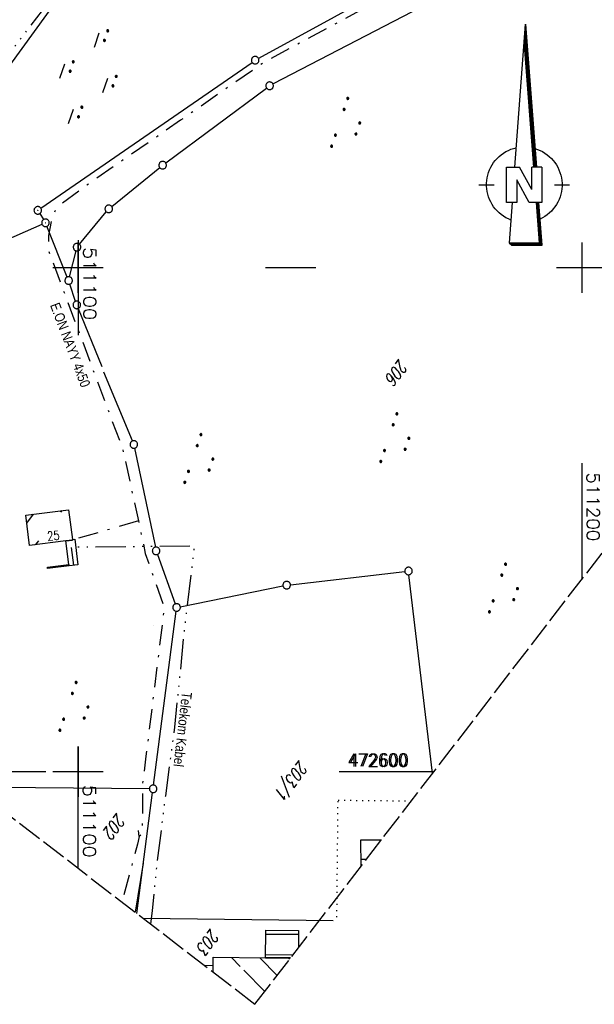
# Model space of a CAD drawing. Extents: x 510908 to 511586, y 472554 to 473315.
# Tile 7 of 34: x 511088 to 511202, y 472554 to 472749. Entities that reach past the tile are written whole.
import ezdxf
from ezdxf.enums import TextEntityAlignment as Align

# ---------------------------------------------------------------- set-up
doc = ezdxf.new("R2010")
doc.units = 0
doc.header["$LTSCALE"] = 10
doc.header["$MEASUREMENT"] = 0
for name, pattern in [('ACAD_ISO14W100', [25.5, 12, -3, 0.5, -3, 0.5, -3, 0.5, -3]), ('LT00', [0]), ('LT08', [0.42, 0.2, -0.1, 0.02, -0.1]), ('LT14', [0.6, 0.5, -0.1]), ('PUNKTX2_STR', [0.6, 0.1, -0.5])]:
    doc.linetypes.add(name, pattern=pattern)
doc.layers.get('0').update_dxf_attribs({"linetype": 'LT00'})
doc.layers.add('-BLATT_93-RAND', color=7, linetype='LT14', plot=False)
for name, color, linetype in [('1401', 7, 'Continuous'), ('ABWASSERLTG', 24, 'LT00'), ('DFK_AB_L', 21, 'LT00'), ('DFK_AB_P', 7, 'LT00'), ('DFK_BEB_SCHR', 254, 'LT00'), ('DFK_BEBAUUNG', 250, 'LT00'), ('DFK_FLUR_NR', 250, 'LT00'), ('DFK_GZPKT', 250, 'LT00'), ('DFK_KATASTER', 250, 'LT00'), ('DFK_NUTZUNG', 250, 'LT00'), ('DFK_NUTZUNGSGRENZE', 70, 'PUNKTX2_STR'), ('DFK_TOPO-SYM', 252, 'LT00'), ('STROM_TEXT', 80, 'Continuous'), ('STROM_UNTER', 80, 'LT08'), ('TELEKOM', 210, 'ACAD_ISO14W100'), ('TELEKOM_TEXT', 210, 'Continuous'), ('V93_RASTER', 250, 'LT00'), ('V94_RASTER', 250, 'LT00')]:
    doc.layers.add(name, color=color, linetype=linetype)
doc.styles.get("Standard").update_dxf_attribs({"font": 'romans.shx'})
doc.styles.add('Versorgungsltg', font='ARIAL.TTF', dxfattribs={"width": 0.8, "height": 2})

# ---------------------------------------------------------------- blocks, each defined once
blk = doc.blocks.new('SYMB7301')
at = {"color": 0, "linetype": 'ByBlock'}
for p, q in [((-0.128693, 0), (0, 0.128693)), ((0, -0.128693), (-0.128693, 0)), ((0, 0.128693), (0.128693, 0)), ((0.128693, 0), (0, -0.128693)), ((0.000059, -0.009738), (0.000059, 0.009897)), ((-0.00901, -0.004339), (-0.002225, -0.009749))]:
    blk.add_line(p, q, dxfattribs=at)
for points in [[(-0.002225, 0.009749), (-0.00901, 0.004339), (-0.00901, -0.004339)], [(0.01, 0), (0.006235, 0.007818), (-0.002225, 0.009749)], [(-0.002225, -0.009749), (0.006235, -0.007818), (0.01, 0)]]:
    blk.add_lwpolyline(points, dxfattribs=at)
blk = doc.blocks.new('SYMB1401')
at = {"layer": '1401'}
for p, q in [((-2.1, -28.35), (0, 0)), ((0, 0), (2.15, -28.35)), ((1.9, -28.35), (-0.12, -1.68)), ((1.95, -28.35), (-0.1, -1.34)), ((2, -28.35), (-0.07, -1.01)), ((2.05, -28.35), (-0.05, -0.67)), ((2.1, -28.35), (-0.02, -0.34)), ((1.65, -28.35), (-0.25, -3.35)), ((1.7, -28.35), (-0.22, -3.01)), ((1.75, -28.35), (-0.2, -2.68)), ((1.8, -28.35), (-0.17, -2.34)), ((1.85, -28.35), (-0.15, -2.01)), ((-3.75, -35.35), (-3.75, -28.35)), ((-3.75, -28.35), (-1.2, -28.35)), ((1.25, -32.8), (-1.2, -28.35)), ((1.25, -32.8), (1.25, -28.35)), ((3.25, -28.35), (1.25, -28.35)), ((3.25, -28.35), (3.25, -35.35)), ((0.7, -35.35), (-1.75, -30.9)), ((-1.75, -30.9), (-1.75, -35.35)), ((-9.25, -31.85), (-6.25, -31.85)), ((5.75, -31.85), (8.75, -31.85)), ((-1.75, -35.35), (-3.75, -35.35)), ((-2.65, -35.35), (-3.25, -43.35)), ((3.25, -35.35), (0.7, -35.35)), ((2.75, -43.35), (2.15, -35.35)), ((2.8, -43.4), (2.2, -35.35)), ((3.3, -43.85), (2.65, -35.35)), ((-3.25, -43.35), (2.75, -43.35)), ((-3.2, -43.4), (2.8, -43.4))]:
    blk.add_line(p, q, dxfattribs=at)
for points in [[(-7.74, -32.11), (-7.75, -31.56), (-7.7, -31.01), (-7.62, -30.47), (-7.51, -29.93), (-7.35, -29.4), (-7.15, -28.89), (-6.92, -28.39), (-6.65, -27.91), (-6.34, -27.45), (-6.01, -27.02), (-5.64, -26.61), (-5.24, -26.23), (-4.82, -25.88), (-4.37, -25.56), (-3.9, -25.28), (-3.41, -25.03), (-2.9, -24.81), (-2.38, -24.64), (-1.85, -24.5)], [(1.85, -24.65), (2.37, -24.82), (2.88, -25.03), (3.37, -25.28), (3.85, -25.57), (4.3, -25.88), (4.72, -26.23), (5.12, -26.61), (5.49, -27.02), (5.83, -27.45), (6.13, -27.91), (6.41, -28.39), (6.64, -28.89), (6.84, -29.4), (7, -29.93), (7.12, -30.47), (7.2, -31.01), (7.24, -31.56), (7.25, -32.11)], [(-2.9, -38.85), (-3.41, -38.64), (-3.9, -38.39), (-4.37, -38.1), (-4.81, -37.78), (-5.24, -37.43), (-5.64, -37.05), (-6, -36.64), (-6.34, -36.21), (-6.64, -35.75), (-6.91, -35.27), (-7.15, -34.78), (-7.35, -34.26), (-7.5, -33.74), (-7.62, -33.2), (-7.7, -32.66), (-7.74, -32.11)], [(7.25, -32.11), (7.21, -32.66), (7.13, -33.21), (7.01, -33.74), (6.85, -34.27), (6.65, -34.78), (6.42, -35.28), (6.15, -35.76), (5.84, -36.22), (5.5, -36.66), (5.13, -37.07), (4.74, -37.45), (4.31, -37.8), (3.86, -38.12), (3.39, -38.4), (2.9, -38.65)], [(-3.15, -43.45), (2.85, -43.45), (2.25, -35.35)], [(-3.1, -43.5), (2.9, -43.5), (2.3, -35.35)], [(-3.05, -43.55), (2.95, -43.55), (2.35, -35.35)], [(-3, -43.6), (3, -43.6), (2.4, -35.35)], [(-2.95, -43.65), (3.05, -43.65), (2.45, -35.35)], [(-2.9, -43.7), (3.1, -43.7), (2.5, -35.35)], [(-2.85, -43.75), (3.15, -43.75), (2.55, -35.35)], [(-2.8, -43.8), (3.2, -43.8), (2.6, -35.35)], [(-2.78, -43.82), (3.25, -43.82), (2.62, -35.35)], [(-3.25, -43.35), (-2.75, -43.85), (3.3, -43.85)]]:
    blk.add_lwpolyline(points, dxfattribs=at)
blk = doc.blocks.new('SYMB7010')
at = {"color": 0, "linetype": 'ByBlock'}
for points in [[(-0.031408, 0.499213), (-0.093728, 0.49134), (-0.15457, 0.475719), (-0.212975, 0.452595), (-0.268021, 0.422333), (-0.31884, 0.385411), (-0.36463, 0.342411), (-0.40467, 0.29401), (-0.438329, 0.240973), (-0.465074, 0.184136), (-0.484486, 0.124395), (-0.496256, 0.062692), (-0.5002, 0)], [(-0.5002, 0), (-0.496256, -0.062692), (-0.484486, -0.124395), (-0.465075, -0.184136), (-0.438329, -0.240973), (-0.404671, -0.29401), (-0.36463, -0.342411), (-0.31884, -0.385411), (-0.268021, -0.422333), (-0.212975, -0.452595), (-0.154571, -0.475719), (-0.093728, -0.49134), (-0.031408, -0.499213), (0.031408, -0.499213)], [(0.5002, 0), (0.496256, 0.062692), (0.484485, 0.124395), (0.465074, 0.184136), (0.438329, 0.240973), (0.40467, 0.29401), (0.36463, 0.342411), (0.31884, 0.385411), (0.268021, 0.422333), (0.212975, 0.452595), (0.15457, 0.475719), (0.093728, 0.49134), (0.031408, 0.499213), (-0.031408, 0.499213)], [(0.031408, -0.499213), (0.093728, -0.491341), (0.15457, -0.475719), (0.212975, -0.452595), (0.268021, -0.422333), (0.31884, -0.385411), (0.36463, -0.342411), (0.404671, -0.294011), (0.438329, -0.240974), (0.465075, -0.184136), (0.484486, -0.124395), (0.496256, -0.062692), (0.500201, 0)]]:
    blk.add_lwpolyline(points, dxfattribs=at)
blk = doc.blocks.new('SYMB0003')
at = {"color": 0, "linetype": 'ByBlock'}
for p, q in [((-0.015712, 0), (0.010166, 0.012015)), ((0, -0.021257), (-0.015712, 0)), ((0.010166, 0.012015), (0, -0.021257))]:
    blk.add_line(p, q, dxfattribs=at)
for points in [[(-0.031395, 0.499013), (-0.093691, 0.491144), (-0.154509, 0.475528), (-0.21289, 0.452414), (-0.267913, 0.422164), (-0.318712, 0.385257), (-0.364484, 0.342274), (-0.404509, 0.293893), (-0.438154, 0.240877), (-0.464888, 0.184062), (-0.484292, 0.124345), (-0.496058, 0.062667), (-0.5, 0)], [(-0.5, 0), (-0.496058, -0.062667), (-0.484292, -0.124345), (-0.464888, -0.184062), (-0.438154, -0.240877), (-0.404509, -0.293893), (-0.364485, -0.342274), (-0.318712, -0.385257), (-0.267914, -0.422164), (-0.21289, -0.452414), (-0.154509, -0.475529), (-0.093691, -0.491144), (-0.031395, -0.499014), (0.031395, -0.499014)], [(0.5, 0), (0.496057, 0.062667), (0.484292, 0.124345), (0.464888, 0.184062), (0.438153, 0.240877), (0.404509, 0.293893), (0.364484, 0.342274), (0.318712, 0.385257), (0.267913, 0.422164), (0.21289, 0.452414), (0.154509, 0.475528), (0.093691, 0.491144), (0.031395, 0.499013), (-0.031395, 0.499013)], [(0.031395, -0.499014), (0.093691, -0.491144), (0.154509, -0.475529), (0.21289, -0.452414), (0.267914, -0.422164), (0.318712, -0.385257), (0.364485, -0.342274), (0.404509, -0.293893), (0.438154, -0.240877), (0.464889, -0.184062), (0.484292, -0.124345), (0.496058, -0.062667), (0.5, 0)]]:
    blk.add_lwpolyline(points, dxfattribs=at)
blk = doc.blocks.new('SYMB7270')
at = {"color": 0, "linetype": 'ByBlock'}
for p, q in [((-0.215, 0.537919), (-0.215, 0.512081)), ((-0.21, 0.507895), (-0.21, 0.542105)), ((-0.205, 0.544164), (-0.205, 0.505836)), ((-0.2, 0.505204), (-0.2, 0.544796)), ((-0.195, 0.544164), (-0.195, 0.505836)), ((-0.19, 0.507895), (-0.19, 0.542105)), ((-0.185, 0.537919), (-0.185, 0.512081)), ((-0.18, 0.524874), (-0.18, 0.525146)), ((-0.015, 0.537919), (-0.015, 0.512081)), ((-0.01, 0.507895), (-0.01, 0.542105)), ((-0.005, 0.544164), (-0.005, 0.505836)), ((0, 0.505204), (0, 0.544796)), ((0.005, 0.544164), (0.005, 0.505836)), ((0.01, 0.507895), (0.01, 0.542105)), ((0.015, 0.537919), (0.015, 0.512081)), ((0.02, 0.524874), (0.02, 0.525146)), ((-0.1, 0.375), (0.2, 0.375)), ((-1.015, 0.087919), (-1.015, 0.062081)), ((-1.01, 0.057894), (-1.01, 0.092105)), ((-1.005, 0.094164), (-1.005, 0.055836)), ((-1, 0.055203), (-1, 0.094796)), ((-0.995, 0.094164), (-0.995, 0.055836)), ((-0.99, 0.057894), (-0.99, 0.092105)), ((-0.985, 0.087919), (-0.985, 0.062081)), ((-0.98, 0.074874), (-0.98, 0.075145)), ((-0.815, 0.087919), (-0.815, 0.062081)), ((-0.81, 0.057894), (-0.81, 0.092105)), ((-0.805, 0.094164), (-0.805, 0.055836)), ((-0.8, 0.055203), (-0.8, 0.094796)), ((-0.795, 0.094164), (-0.795, 0.055836)), ((-0.79, 0.057894), (-0.79, 0.092105)), ((-0.785, 0.087919), (-0.785, 0.062081)), ((-0.78, 0.074874), (-0.78, 0.075145)), ((0.585, 0.087919), (0.585, 0.062081)), ((0.59, 0.057895), (0.59, 0.092105)), ((0.595, 0.094164), (0.595, 0.055836)), ((0.6, 0.055204), (0.6, 0.094796)), ((0.605, 0.094164), (0.605, 0.055836)), ((0.61, 0.057895), (0.61, 0.092105)), ((0.615, 0.087919), (0.615, 0.062081)), ((0.62, 0.074874), (0.62, 0.075146)), ((0.785, 0.087919), (0.785, 0.062081)), ((0.79, 0.057895), (0.79, 0.092105)), ((0.795, 0.094164), (0.795, 0.055836)), ((0.8, 0.055204), (0.8, 0.094796)), ((0.805, 0.094164), (0.805, 0.055836)), ((0.81, 0.057895), (0.81, 0.092105)), ((0.815, 0.087919), (0.815, 0.062081)), ((0.82, 0.074874), (0.82, 0.075146)), ((-0.9, -0.075), (-0.6, -0.075)), ((0.7, -0.075), (1, -0.075)), ((-0.215, -0.362081), (-0.215, -0.387919)), ((-0.21, -0.392105), (-0.21, -0.357895)), ((-0.205, -0.355836), (-0.205, -0.394164)), ((-0.2, -0.394796), (-0.2, -0.355204)), ((-0.195, -0.355836), (-0.195, -0.394164)), ((-0.19, -0.392105), (-0.19, -0.357895)), ((-0.185, -0.362081), (-0.185, -0.387919)), ((-0.18, -0.375126), (-0.18, -0.374855)), ((-0.015, -0.362081), (-0.015, -0.387919)), ((-0.01, -0.392105), (-0.01, -0.357895)), ((-0.005, -0.355836), (-0.005, -0.394164)), ((0, -0.394796), (0, -0.355204)), ((0.005, -0.355836), (0.005, -0.394164)), ((0.01, -0.392105), (0.01, -0.357895)), ((0.015, -0.362081), (0.015, -0.387919)), ((0.02, -0.375126), (0.02, -0.374855)), ((-0.1, -0.525), (0.2, -0.525))]:
    blk.add_line(p, q, dxfattribs=at)
for points in [[(-0.18, 0.525), (-0.181981, 0.533678), (-0.18753, 0.540637), (-0.19555, 0.544499), (-0.20445, 0.544499), (-0.21247, 0.540637), (-0.218019, 0.533678), (-0.22, 0.525), (-0.218019, 0.516322), (-0.21247, 0.509363), (-0.20445, 0.505501), (-0.19555, 0.505501), (-0.18753, 0.509363), (-0.181981, 0.516322), (-0.18, 0.525)], [(-0.01247, 0.540637), (-0.018019, 0.533678), (-0.02, 0.525), (-0.018019, 0.516322), (-0.01247, 0.509363), (-0.00445, 0.505501)], [(0.00445, 0.544499), (-0.00445, 0.544499), (-0.01247, 0.540637)], [(-0.00445, 0.505501), (0.00445, 0.505501), (0.01247, 0.509363), (0.018019, 0.516322), (0.02, 0.525)], [(0.02, 0.525), (0.018019, 0.533678), (0.01247, 0.540637), (0.00445, 0.544499)], [(-0.98, 0.075), (-0.981981, 0.083678), (-0.98753, 0.090637), (-0.99555, 0.094498), (-1.00445, 0.094498), (-1.01247, 0.090637), (-1.018019, 0.083678), (-1.02, 0.075), (-1.018019, 0.066322), (-1.01247, 0.059363), (-1.00445, 0.055501), (-0.99555, 0.055501), (-0.98753, 0.059363), (-0.981981, 0.066322), (-0.98, 0.075)], [(-0.78, 0.075), (-0.781981, 0.083678), (-0.78753, 0.090637), (-0.79555, 0.094498), (-0.80445, 0.094498), (-0.81247, 0.090637), (-0.818019, 0.083678), (-0.82, 0.075), (-0.818019, 0.066322), (-0.81247, 0.059363), (-0.80445, 0.055501), (-0.79555, 0.055501), (-0.78753, 0.059363), (-0.781981, 0.066322), (-0.78, 0.075)], [(0.62, 0.075), (0.618019, 0.083678), (0.61247, 0.090637), (0.60445, 0.094499), (0.59555, 0.094499), (0.58753, 0.090637), (0.581981, 0.083678), (0.58, 0.075), (0.581981, 0.066322), (0.58753, 0.059363), (0.59555, 0.055501), (0.60445, 0.055501), (0.61247, 0.059363), (0.618019, 0.066322), (0.62, 0.075)], [(0.82, 0.075), (0.818019, 0.083678), (0.81247, 0.090637), (0.80445, 0.094499), (0.79555, 0.094499), (0.78753, 0.090637), (0.781981, 0.083678), (0.78, 0.075), (0.781981, 0.066322), (0.78753, 0.059363), (0.79555, 0.055501), (0.80445, 0.055501), (0.81247, 0.059363), (0.818019, 0.066322), (0.82, 0.075)], [(-0.18, -0.375), (-0.181981, -0.366322), (-0.18753, -0.359363), (-0.19555, -0.355501), (-0.20445, -0.355501), (-0.21247, -0.359363), (-0.218019, -0.366322), (-0.22, -0.375), (-0.218019, -0.383678), (-0.21247, -0.390637), (-0.20445, -0.394499), (-0.19555, -0.394499), (-0.18753, -0.390637), (-0.181981, -0.383678), (-0.18, -0.375)], [(-0.01247, -0.359363), (-0.018019, -0.366322), (-0.02, -0.375), (-0.018019, -0.383678), (-0.01247, -0.390637), (-0.00445, -0.394499)], [(0.00445, -0.355501), (-0.00445, -0.355501), (-0.01247, -0.359363)], [(-0.00445, -0.394499), (0.00445, -0.394499), (0.01247, -0.390637), (0.018019, -0.383678), (0.02, -0.375)], [(0.02, -0.375), (0.018019, -0.366322), (0.01247, -0.359363), (0.00445, -0.355501)]]:
    blk.add_lwpolyline(points, dxfattribs=at)
blk = doc.blocks.new('SYMB7111')
at = {"color": 0, "linetype": 'ByBlock'}
for p, q in [((-0.13, 0.202919), (-0.13, 0.177081)), ((-0.125, 0.172895), (-0.125, 0.207105)), ((-0.12, 0.209164), (-0.12, 0.170836)), ((-0.115, 0.170204), (-0.115, 0.209796)), ((-0.11, 0.209164), (-0.11, 0.170836)), ((-0.105, 0.172895), (-0.105, 0.207105)), ((-0.1, 0.202919), (-0.1, 0.177081)), ((0.1, 0.202919), (0.1, 0.177081)), ((0.105, 0.172895), (0.105, 0.207105)), ((0.11, 0.209164), (0.11, 0.170836)), ((0.115, 0.170204), (0.115, 0.209796)), ((0.12, 0.209164), (0.12, 0.170836)), ((0.125, 0.172895), (0.125, 0.207105)), ((0.13, 0.202919), (0.13, 0.177081)), ((-0.095, 0.189874), (-0.095, 0.190146)), ((0.135, 0.189874), (0.135, 0.190146)), ((-0.515, -0.177081), (-0.515, -0.202919)), ((-0.51, -0.207105), (-0.51, -0.172895)), ((-0.505, -0.170836), (-0.505, -0.209164)), ((-0.5, -0.209796), (-0.5, -0.170204)), ((-0.495, -0.170836), (-0.495, -0.209164)), ((-0.49, -0.207105), (-0.49, -0.172895)), ((-0.485, -0.177081), (-0.485, -0.202919)), ((-0.48, -0.190126), (-0.48, -0.189854)), ((-0.285, -0.177081), (-0.285, -0.202919)), ((-0.28, -0.207105), (-0.28, -0.172895)), ((-0.275, -0.170836), (-0.275, -0.209164)), ((-0.27, -0.209796), (-0.27, -0.170204)), ((-0.265, -0.170836), (-0.265, -0.209164)), ((-0.26, -0.207105), (-0.26, -0.172895)), ((-0.255, -0.177081), (-0.255, -0.202919)), ((-0.25, -0.190126), (-0.25, -0.189854)), ((0.255, -0.177081), (0.255, -0.202919)), ((0.26, -0.207105), (0.26, -0.172895)), ((0.265, -0.170836), (0.265, -0.209164)), ((0.27, -0.209796), (0.27, -0.170204)), ((0.275, -0.170836), (0.275, -0.209164)), ((0.28, -0.207105), (0.28, -0.172895)), ((0.285, -0.177081), (0.285, -0.202919)), ((0.29, -0.190126), (0.29, -0.189854)), ((0.485, -0.177081), (0.485, -0.202919)), ((0.49, -0.207105), (0.49, -0.172895)), ((0.495, -0.170836), (0.495, -0.209164)), ((0.5, -0.209796), (0.5, -0.170204)), ((0.505, -0.170836), (0.505, -0.209164)), ((0.51, -0.207105), (0.51, -0.172895)), ((0.515, -0.177081), (0.515, -0.202919)), ((0.52, -0.190126), (0.52, -0.189854))]:
    blk.add_line(p, q, dxfattribs=at)
for points in [[(-0.095, 0.19), (-0.096981, 0.198678), (-0.10253, 0.205637), (-0.11055, 0.209499), (-0.11945, 0.209499), (-0.12747, 0.205637), (-0.133019, 0.198678), (-0.135, 0.19), (-0.133019, 0.181322), (-0.12747, 0.174363), (-0.11945, 0.170501), (-0.11055, 0.170501), (-0.10253, 0.174363), (-0.096981, 0.181322), (-0.095, 0.19)], [(0.135, 0.19), (0.133019, 0.198678), (0.12747, 0.205637), (0.11945, 0.209499), (0.11055, 0.209499), (0.10253, 0.205637), (0.096981, 0.198678), (0.095, 0.19), (0.096981, 0.181322), (0.10253, 0.174363), (0.11055, 0.170501), (0.11945, 0.170501), (0.12747, 0.174363), (0.133019, 0.181322), (0.135, 0.19)], [(-0.48, -0.19), (-0.481981, -0.181322), (-0.48753, -0.174363), (-0.49555, -0.170501), (-0.50445, -0.170501), (-0.51247, -0.174363), (-0.518019, -0.181322), (-0.52, -0.19), (-0.518019, -0.198678), (-0.51247, -0.205637), (-0.50445, -0.209499), (-0.49555, -0.209499), (-0.48753, -0.205637), (-0.481981, -0.198678), (-0.48, -0.19)], [(-0.25, -0.19), (-0.251981, -0.181322), (-0.25753, -0.174363), (-0.26555, -0.170501), (-0.27445, -0.170501), (-0.28247, -0.174363), (-0.288019, -0.181322), (-0.29, -0.19), (-0.288019, -0.198678), (-0.28247, -0.205637), (-0.27445, -0.209499), (-0.26555, -0.209499), (-0.25753, -0.205637), (-0.251981, -0.198678), (-0.25, -0.19)], [(0.29, -0.19), (0.288019, -0.181322), (0.28247, -0.174363), (0.27445, -0.170501), (0.26555, -0.170501), (0.25753, -0.174363), (0.251981, -0.181322), (0.25, -0.19), (0.251981, -0.198678), (0.25753, -0.205637), (0.26555, -0.209499), (0.27445, -0.209499), (0.28247, -0.205637), (0.288019, -0.198678), (0.29, -0.19)], [(0.52, -0.19), (0.518019, -0.181322), (0.51247, -0.174363), (0.50445, -0.170501), (0.49555, -0.170501), (0.48753, -0.174363), (0.481981, -0.181322), (0.48, -0.19), (0.481981, -0.198678), (0.48753, -0.205637), (0.49555, -0.209499), (0.50445, -0.209499), (0.51247, -0.205637), (0.518019, -0.198678), (0.52, -0.19)]]:
    blk.add_lwpolyline(points, dxfattribs=at)

msp = doc.modelspace()

# ---------------------------------------------------------------- linework, layer by layer
at = {"layer": '-BLATT_93-RAND'}
msp.add_lwpolyline([(511358.83, 473315.34), (510907.64, 472728.79), (511135.12, 472553.81), (511586.31, 473140.35), (511358.83, 473315.34)], dxfattribs=at)
at = {"layer": 'ABWASSERLTG', "flags": 128}
msp.add_lwpolyline([(511112.9, 472581.8), (511111.31, 472572.12)], dxfattribs=at)
at = {"layer": 'DFK_AB_L'}
for p, q in [((511173.93, 472762.39), (511135.82, 472741.57)), ((511045.92, 472684.43), (511097.93, 472755.96)), ((511092.62, 472711.84), (511134.54, 472740.78)), ((511092.39, 472710.77), (511093.14, 472709.57)), ((511080.29, 472703.11), (511092.84, 472708.63))]:
    msp.add_line(p, q, dxfattribs=at)
at = {"layer": 'DFK_BEB_SCHR'}
for p, q in [((511096.78, 472651.8), (511096.54, 472651.48)), ((511089.82, 472649.34), (511091.17, 472651.09)), ((511092.14, 472645.81), (511091.51, 472644.99)), ((511099.15, 472640.95), (511098.68, 472644.46)), ((511156.18, 472582.6), (511157.28, 472582.61)), ((511143.75, 472567.63), (511137.25, 472567.68)), ((511130.44, 472563.1), (511132.18, 472561.32)), ((511139.54, 472559.54), (511136.09, 472563.05)), ((511137.2, 472563.68), (511142.69, 472563.64)), ((511141.74, 472563.01), (511142, 472562.74)), ((511132.9, 472560.6), (511137.07, 472556.34))]:
    msp.add_line(p, q, dxfattribs=at)
at = {"layer": 'DFK_BEBAUUNG'}
for points in [[(511089.62, 472650.89, 0), (511098.13, 472651.97, 0), (511098.87, 472646.07, 0), (511098.89, 472645.92, 0), (511097.57, 472645.77, 0), (511090.39, 472644.85, 0), (511089.62, 472650.89, 0)], [(511098.89, 472645.92, 0), (511098.87, 472646.07, 0), (511099.34, 472646.13, 0), (511099.98, 472641.06, 0), (511098.2, 472640.83, 0), (511098.16, 472641.11, 0), (511097.57, 472645.77, 0), (511098.89, 472645.92, 0)], [(511098.16, 472641.11, 0), (511098.2, 472640.83, 0), (511093.95, 472640.29, 0), (511093.91, 472640.57, 0), (511098.16, 472641.11, 0)], [(511156.16, 472586.44, 0), (511160.26, 472586.48, 0)], [(511156.19, 472581.19, 0), (511156.16, 472586.44, 0)], [(511142.2, 472563, 0), (511137.19, 472563.04, 0), (511137.26, 472568.24, 0), (511137.26, 472568.54, 0), (511143.76, 472568.46, 0), (511143.73, 472564.99, 0)], [(511126.8, 472560.21, 0), (511126.82, 472563.14, 0), (511137.19, 472563.04, 0), (511142.2, 472563, 0)]]:
    msp.add_polyline3d(points, dxfattribs=at)
at = {"layer": 'DFK_KATASTER'}
for p, q in [((511176.08, 472755.88), (511138.7, 472736.48)), ((511117.39, 472720.82), (511137.43, 472735.68)), ((511106.67, 472712.17), (511116.21, 472719.9)), ((511100.27, 472704.67), (511105.61, 472711.12)), ((511097.85, 472698.17), (511093.81, 472708.23)), ((511098.31, 472698.2), (511099.61, 472703.36)), ((511099.51, 472693.34), (511098.37, 472696.76)), ((511100.03, 472691.93), (511104.69, 472680.43)), ((511110.78, 472665.62), (511105.14, 472679.31)), ((511111.22, 472664.2), (511115.34, 472644.54)), ((511115.75, 472643.1), (511119.3, 472633.29)), ((511142.16, 472637.1), (511164.86, 472639.72)), ((511170.39, 472599.66), (511165.69, 472639.07)), ((511120.3, 472632.73), (511140.68, 472636.86)), ((511115, 472597.32), (511119.46, 472631.84)), ((511114.15, 472596.59), (511079.14, 472596.87)), ((511111.68, 472571.84), (511114.8, 472595.84)), ((511150.62, 472570.38), (511112.95, 472570.86))]:
    msp.add_line(p, q, dxfattribs=at)
at = {"layer": 'DFK_NUTZUNGSGRENZE', "ltscale": 0.2}
for p, q in [((511151.38, 472571.12), (511151.61, 472594.32)), ((511151.61, 472594.32), (511166.18, 472594.18))]:
    msp.add_line(p, q, dxfattribs=at)
at = {"layer": 'STROM_UNTER', "ltscale": 2, "flags": 128}
for points in [[(511231.39, 472804.18), (511226.32, 472804.18), (511226.25, 472798.57), (511222.21, 472770.68), (511218.44, 472766.64), (511191.16, 472765.33), (511174.38, 472760.96), (511136.94, 472740.8), (511120.34, 472729.27), (511103.21, 472717.44), (511096.55, 472712.54), (511095.38, 472711.24), (511094.7, 472709.46), (511094.15, 472706.38), (511094.15, 472703.37), (511108.89, 472663.89), (511111.97, 472649.75), (511113.34, 472643.32), (511117.12, 472632.62), (511113.48, 472603.08), (511112.8, 472597.68), (511112.73, 472587.58), (511112.11, 472587.1), (511111.77, 472585.59), (511108.73, 472574.11)], [(511111.97, 472649.75), (511099.89, 472646.25), (511099.24, 472647.23), (511098.73, 472647.17)], [(511112.11, 472587.1), (511111.97, 472588.32)]]:
    msp.add_lwpolyline(points, dxfattribs=at)
at = {"layer": 'TELEKOM', "ltscale": 0.05, "flags": 128}
for points in [[(511019.97, 472642.39), (511020.44, 472643.2), (511022.02, 472646.24), (511024.13, 472651.25), (511028.1, 472659.23), (511033.92, 472668.24), (511039.2, 472676.62), (511044.42, 472684.4), (511051.03, 472694.02), (511057.11, 472702.99), (511061.74, 472709.89), (511067.22, 472717.54), (511072.83, 472725.19), (511085.34, 472741.25), (511094.09, 472752.55), (511098.91, 472758.53), (511103.08, 472764), (511107.62, 472769.18), (511110.41, 472772.2), (511113.88, 472775.81), (511119.8, 472781.77), (511125.36, 472787.69), (511130.24, 472792.72), (511134.54, 472796.27), (511139.79, 472800.63), (511143.29, 472803.18), (511146.47, 472805.77), (511153.21, 472810.06), (511159.36, 472814.12), (511167.37, 472818.88), (511171.89, 472821.4), (511179.29, 472825.39), (511183.3, 472827.35), (511189.59, 472830.16), (511195.22, 472832.38), (511199.37, 472833.86), (511204.62, 472835.85), (511210.47, 472837.7), (511222.28, 472841.17), (511251.5, 472848.85), (511287.82, 472856.06), (511307.78, 472859.88), (511326.59, 472862.48), (511361.46, 472866.27), (511376.39, 472867.46)], [(511114.47, 472569.69), (511114.75, 472572.42), (511115.69, 472581.53), (511117.39, 472595.21), (511119.23, 472608.84), (511121.19, 472628.62), (511123.14, 472644.75), (511099.54, 472644.53)]]:
    msp.add_lwpolyline(points, dxfattribs=at)
at = {"layer": 'TELEKOM', "ltscale": 0.04, "flags": 128}
msp.add_lwpolyline([(511125.12, 472561.5), (511126.81, 472561.58)], dxfattribs=at)
at = {"layer": 'V93_RASTER'}
for p, q in [((511100, 472695), (511100, 472705)), ((511200, 472705), (511200, 472695)), ((511105, 472700), (511095, 472700)), ((511205, 472700), (511195, 472700)), ((511200, 472661.2), (511200, 472638.15)), ((511100, 472580.82), (511100, 472605)), ((511075.07, 472600), (511093.57, 472600)), ((511095, 472600), (511105, 472600)), ((511095, 472600), (511105, 472600)), ((511152.16, 472600), (511170.66, 472600))]:
    msp.add_line(p, q, dxfattribs=at)
at = {"layer": 'V94_RASTER'}
for p, q in [((511100, 472705.51), (511100, 472686.6)), ((511105, 472700), (511095, 472700)), ((511147.2, 472700), (511137.2, 472700)), ((511100, 472605), (511100, 472595)), ((511095, 472600), (511105, 472600)), ((511151.85, 472600), (511170.35, 472600))]:
    msp.add_line(p, q, dxfattribs=at)

# ---------------------------------------------------------------- block references
at = {"layer": '1401'}
msp.add_blockref('SYMB1401', (511188.83, 472748.33), dxfattribs=at)
at = {"layer": 'DFK_AB_P', "xscale": 1.499999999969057, "yscale": 1.5, "zscale": 1.5, "rotation": 251.2881100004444}
for p in [(511135.16, 472741.21), (511092, 472711.41), (511093.53, 472708.93)]:
    msp.add_blockref('SYMB0003', p, dxfattribs=at)
at = {"layer": 'DFK_GZPKT', "xscale": 1.499999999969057, "yscale": 1.5, "zscale": 1.5, "rotation": 251.2881100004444}
for p in [(511138.03, 472736.13), (511116.79, 472720.37), (511106.09, 472711.7), (511099.79, 472704.09), (511098.13, 472697.47), (511099.75, 472692.63), (511111.07, 472664.93), (511115.49, 472643.81), (511165.6, 472639.81), (511141.41, 472637.01), (511119.56, 472632.58), (511114.9, 472596.58)]:
    msp.add_blockref('SYMB7010', p, dxfattribs=at)
at = {"layer": 'DFK_NUTZUNG', "yscale": 10, "zscale": 10, "rotation": 251.28826}
for name, p, xscale in [('SYMB7270', (511101.96, 472737.8), 10), ('SYMB7111', (511153.74, 472728.26), 9.99999999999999), ('SYMB7111', (511163.49, 472665.67), 9.999999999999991), ('SYMB7111', (511124.59, 472661.54), 9.99999999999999), ('SYMB7111', (511185.05, 472635.82), 9.99999999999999), ('SYMB7111', (511099.8, 472612.34), 9.99999999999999)]:
    msp.add_blockref(name, p, dxfattribs=dict(at, xscale=xscale))
at = {"layer": 'DFK_TOPO-SYM', "xscale": 0.1, "yscale": 0.1, "zscale": 0.1, "rotation": 359.99968}
msp.add_blockref('SYMB7301', (511115.06, 472628.94), dxfattribs=at)

# ---------------------------------------------------------------- texts
at = {"layer": 'DFK_BEBAUUNG', "width": 0.8}
msp.add_text('25', height=1.8, rotation=5.4833, dxfattribs=at).set_placement((511093.95, 472645.81))
at = {"layer": 'DFK_FLUR_NR', "oblique": 13.754, "width": 0.75}
for s, p in [('206', (511163.79, 472682.02)), ('203/1', (511143.95, 472602.37)), ('202', (511107.75, 472591.91)), ('203', (511126.38, 472568.98))]:
    msp.add_text(s, height=2.5, rotation=232.4313, dxfattribs=at).set_placement(p)
at = {"layer": 'STROM_TEXT', "style": 'Versorgungsltg', "width": 0.8}
msp.add_text('E.ON NAYY 4x50', height=2, rotation=290.6974, dxfattribs=at).set_placement((511097.52, 472684.33), align=Align.CENTER)
at = {"layer": 'TELEKOM_TEXT', "style": 'Versorgungsltg', "width": 0.8}
msp.add_text('Telekom Kabel', height=2, rotation=263.3269, dxfattribs=at).set_placement((511119.78, 472608.48), align=Align.CENTER)
at = {"layer": 'V93_RASTER'}
for s, rotation, width, p in [(' 511200', 270.002, 1.063, (511201, 472661.2)), (' 472600', 0.002, 0.931, (511152.16, 472601)), (' 511100', 270.002, 1.127, (511101, 472599.32))]:
    msp.add_text(s, height=2.5, rotation=rotation, dxfattribs=dict(at, width=width)).set_placement(p)
at = {"layer": 'V94_RASTER'}
for s, rotation, width, p in [(' 511100', 270.0005, 1.127, (511101.07, 472706.03)), (' 472600', 0.0005, 0.931, (511151.85, 472601))]:
    msp.add_text(s, height=2.5, rotation=rotation, dxfattribs=dict(at, width=width)).set_placement(p)

doc.saveas('drawing.dxf')
